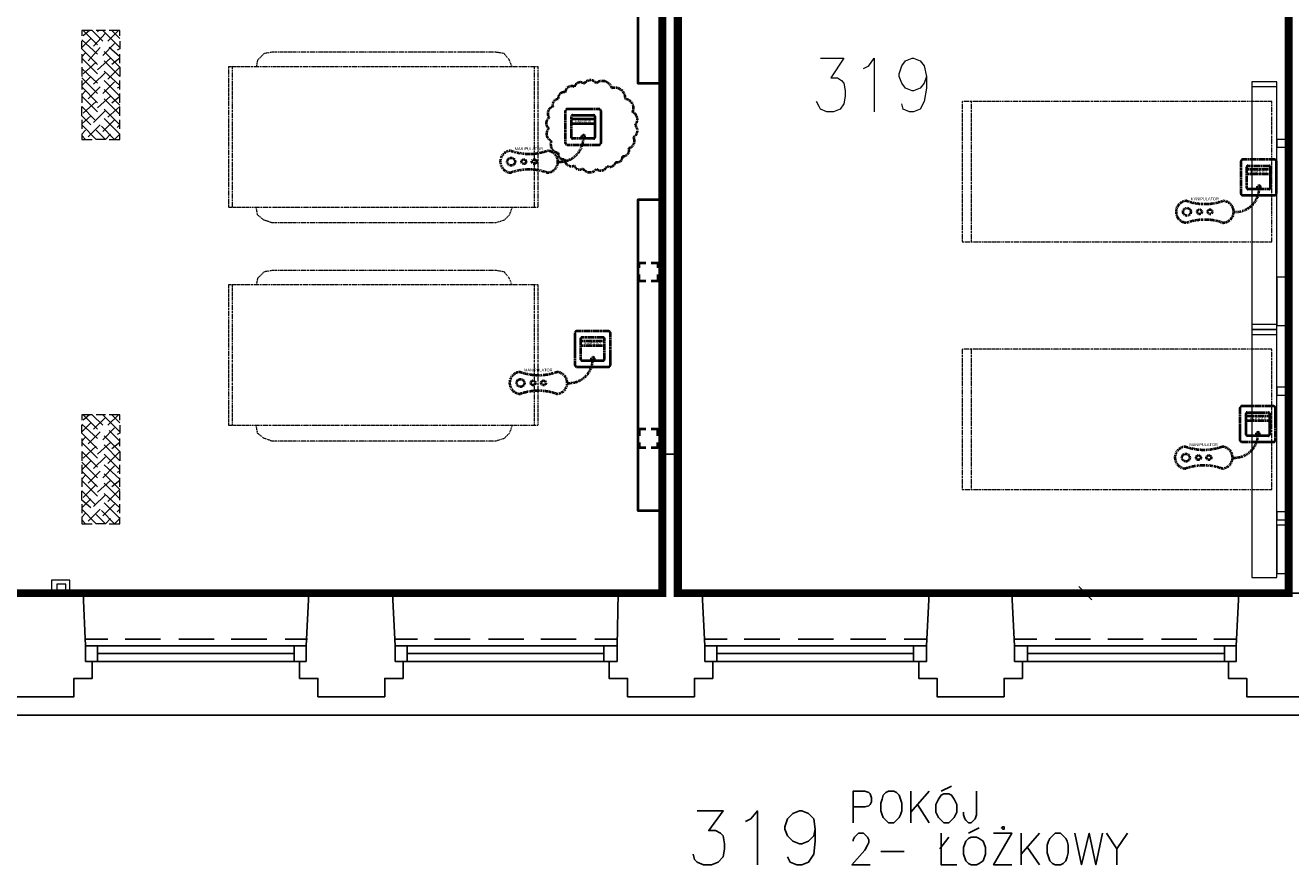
# Model space of a CAD drawing. Header units: millimetres. Extents: x 1 to 17496, y 1 to 30809.
# Tile 231 of 256: x 10531 to 11344, y 27892 to 28431. Entities that reach past the tile are written whole.
import ezdxf
from ezdxf.enums import TextEntityAlignment as Align

# ---------------------------------------------------------------- set-up
doc = ezdxf.new("R2010")
doc.units = ezdxf.units.MM
doc.linetypes.add('BORDER', pattern=[1.75, 0.5, -0.25, 0.5, -0.25, 0, -0.25])
doc.linetypes.add('CENTER', pattern=[2, 1.25, -0.25, 0.25, -0.25])
for name, color, linetype, lineweight in [('0_Przyz_FAP3010', 1, 'CENTER', 40), ('0_Przyz_Manipulator', 1, 'BORDER', 40), ('0_Przyz_nowe', 211, 'BORDER', 40), ('0_Przyz_Sala chorych', 5, 'BORDER', 40), ('0_Przyz_łóżko', 150, 'BORDER', 40)]:
    doc.layers.add(name, color=color, linetype=linetype, lineweight=lineweight)
for name, color, linetype in [('2DE_TXTMARK', 41, 'Continuous'), ('2DE_TXTNUM', 11, 'Continuous'), ('Opisy', 255, 'Continuous'), ('PDF _Geometria', 7, 'Continuous')]:
    doc.layers.add(name, color=color, linetype=linetype)
doc.styles.add('CP_ATTR', font='ARIAL.TTF')
doc.styles.add('CP_ELATT', font='ARIAL.TTF')

# ---------------------------------------------------------------- blocks, each defined once
blk = doc.blocks.new('2de_abb_sig_045_1psoxj')
blk.add_lwpolyline([(0, 20), (0, 0, 0.414214), (1.5, -1.5), (21.5, -1.5, 0.414214), (23, 0), (23, 20, 0.414214), (21.5, 21.5), (1.5, 21.5, 0.414214)], format="xyb", close=True)
at = {"flags": 128}
for points in [[(4, 3.1), (4, 16.9)], [(4.6, 17.5), (18.4, 17.5)], [(19, 16.9), (19, 3.1)], [(18.4, 2.5), (4.6, 2.5)]]:
    blk.add_lwpolyline(points, dxfattribs=at)
for centre, start, end in [((4.6, 16.9), 90, 180), ((18.4, 16.9), 0, 90), ((4.6, 3.1), 180, 270), ((18.4, 3.1), 270, 0)]:
    blk.add_arc(centre, 0.6, start, end)
at = {"linetype": 'Continuous', "style": 'CP_ATTR', "flags": 9}
for tag in ['NAME', 'ARTICLE', 'MARK2', 'OTHER1', 'PRODUCT-TYPE', 'ORDER-NO', 'PRODUCER', 'VOLTAGE', 'CURRENT', 'POWER', 'CHARACTER', 'IP', 'OTHER', 'LINK', 'WEIGHT', 'NUMBER', 'GROUP', 'FUNCTION', 'EL-STATUS']:
    blk.add_attdef(tag, text='', height=0.00005, dxfattribs=at).set_placement((0, 0), align=Align.MIDDLE_LEFT)
at = {"layer": '2DE_TXTMARK', "linetype": 'ByBlock', "style": 'CP_ATTR', "width": 0.8, "flags": 8}
blk.add_attdef('MARK1', text='', height=1.8, dxfattribs=at).set_placement((11.5, 27), align=Align.CENTER)
at = {"layer": '2DE_TXTNUM', "style": 'CP_ELATT', "width": 0.8}
blk.add_attdef('TAG', text='', height=2.5, dxfattribs=at).set_placement((11.5, 23), align=Align.CENTER)
blk = doc.blocks.new('2de_abb_sig_012_53oms7o')
at = {"layer": '0_Przyz_FAP3010', "color": 1}
for p, q in [((15, 5), (0, 5)), ((15, 2), (0, 2)), ((6.68, -7.5), (6.68, -5.79)), ((8.63, -7.5), (8.63, -5.79))]:
    blk.add_line(p, q, dxfattribs=at)
at = {"layer": '0_Przyz_FAP3010', "color": 1, "flags": 128}
for points in [[(0, -6.9), (0, 6.9)], [(0.6, 7.5), (14.4, 7.5)], [(15, 6.9), (15, -6.9)], [(14.4, -7.5), (0.6, -7.5)]]:
    blk.add_lwpolyline(points, dxfattribs=at)
at = {"layer": '0_Przyz_FAP3010', "color": 1}
for centre, radius, start, end in [((0.6, 6.9), 0.6, 90, 180), ((14.4, 6.9), 0.6, 0, 90), ((0.6, -6.9), 0.6, 180, 270), ((7.65, -6.54), 1.23, 37.66917, 142.33083), ((14.4, -6.9), 0.6, 270, 0)]:
    blk.add_arc(centre, radius, start, end, dxfattribs=at)
at = {"layer": '0_Przyz_FAP3010', "color": 1, "style": 'CP_ELATT', "width": 0.8}
blk.add_attdef('TAG', text='', height=2.5, dxfattribs=at).set_placement((7.5, 9), align=Align.CENTER)
at = {"layer": '0_Przyz_FAP3010', "color": 1, "linetype": 'ByBlock', "style": 'CP_ATTR', "width": 0.8, "flags": 8}
blk.add_attdef('MARK1', text='', height=1.8, dxfattribs=at).set_placement((7.5, 3.5), align=Align.MIDDLE_CENTER)
at = {"layer": '0_Przyz_FAP3010', "color": 1, "linetype": 'Continuous', "style": 'CP_ATTR', "flags": 9}
for tag in ['NAME', 'ARTICLE', 'MARK2', 'OTHER1', 'PRODUCT-TYPE', 'ORDER-NO', 'PRODUCER', 'VOLTAGE', 'CURRENT', 'POWER', 'CHARACTER', 'IP', 'OTHER', 'LINK', 'WEIGHT', 'NUMBER', 'GROUP', 'FUNCTION', 'EL-STATUS']:
    blk.add_attdef(tag, text='', height=0.00005, dxfattribs=at).set_placement((0, -6.9), align=Align.MIDDLE_LEFT)
blk = doc.blocks.new('2de_abb_sig_n52_f0txfx9')
for centre, radius in [((-46.34, -15.39), 2.5), ((-38.25, -15.39), 1.5), ((-31.53, -15.39), 1.5)]:
    blk.add_circle(centre, radius)
for centre, radius, start, end in [((-15.05, -0.39), 15.06, 265.11181, 1.48602), ((-46.34, -15.39), 7, 90, 270), ((-34.83, 24.3), 34.66, 250.62217, 289.37783), ((-23.33, -15.39), 7, 270, 90), ((-34.83, -55.09), 34.66, 70.62217, 109.37783)]:
    blk.add_arc(centre, radius, start, end)
at = {"linetype": 'Continuous', "style": 'CP_ATTR', "flags": 9}
for tag in ['ARTICLE', 'NAME', 'EL-STATUS', 'FUNCTION', 'GROUP', 'NUMBER', 'WEIGHT', 'LINK', 'OTHER', 'IP', 'CHARACTER', 'POWER', 'CURRENT', 'VOLTAGE', 'PRODUCER', 'ORDER-NO', 'PRODUCT-TYPE', 'OTHER1', 'MARK2']:
    blk.add_attdef(tag, text='', height=0.00005, dxfattribs=at).set_placement((-46.34, -22.39), align=Align.MIDDLE_LEFT)
at = {"layer": '2DE_TXTMARK', "linetype": 'ByBlock', "style": 'CP_ATTR', "width": 0.8, "flags": 8}
blk.add_attdef('MARK1', text='', height=1.8, dxfattribs=at).set_placement((-34.94, -7.09), align=Align.MIDDLE_CENTER)
at = {"layer": '2DE_TXTNUM', "style": 'CP_ELATT', "width": 0.8}
blk.add_attdef('TAG', text='', height=2.5, dxfattribs=at).set_placement((-34.94, -4.09), align=Align.CENTER)

msp = doc.modelspace()

# ---------------------------------------------------------------- linework, layer by layer
at = {"layer": '0_Przyz_nowe', "color": 5}
msp.add_lwpolyline([(10907.89, 28390.28, -0.5206), (10916.53, 28383.17, -0.5206), (10916.53, 28383.17, -0.5206), (10921.24, 28374.82, -0.5206), (10921.24, 28374.82, -0.5206), (10922.77, 28366.48, -0.5206), (10922.77, 28366.48, -0.5206), (10921.75, 28358.71, -0.5206), (10921.75, 28358.71, -0.5206), (10918.85, 28351.82, -0.5206), (10918.85, 28351.82, -0.5206), (10914.78, 28346.45, -0.5206), (10914.78, 28346.45, -0.5206), (10910.29, 28342.75, -0.5206), (10910.29, 28342.75, -0.5206), (10904.84, 28340.21, -0.5206), (10904.84, 28340.21, -0.5206), (10898.02, 28338.32, -0.5206), (10898.02, 28338.32, -0.5206), (10889.24, 28338.61, -0.5206), (10889.24, 28338.61, -0.5206), (10883.73, 28340.5, -0.5206), (10883.73, 28340.5, -0.5206), (10877.34, 28344.56, -0.5206), (10877.34, 28344.56, -0.5206), (10873.37, 28348.75, -0.5206), (10873.37, 28348.75, -0.5206), (10869.07, 28356.2, -0.5206), (10869.07, 28356.2, -0.5206), (10867.33, 28364.47, -0.5206), (10867.33, 28364.47, -0.5206), (10867.62, 28371.22, -0.5206), (10867.62, 28371.22, -0.5206), (10869.94, 28378.4, -0.5206), (10869.94, 28378.4, -0.5206), (10873.42, 28383.12, -0.5206), (10873.42, 28383.12, -0.5206), (10877.85, 28387.54, -0.5206), (10877.85, 28387.54, -0.5206), (10883.8, 28391.17, -0.5206), (10883.8, 28391.17, -0.5206), (10890.18, 28393.13, -0.5206), (10890.18, 28393.13, -0.5206), (10897.8, 28393.49, -0.5206), (10897.8, 28393.49, -0.5206)], format="xyb", close=True, dxfattribs=at)
at = {"layer": '0_Przyz_Sala chorych', "ltscale": 500, "const_width": 5}
for points in [[(9752.32, 28735.17), (9920.57, 28735.17), (9920.57, 28735.17), (10128.26, 28735.16), (10940.24, 28735.17), (10940.24, 28065.88), (9752.3, 28065.88)], [(10949.99, 28551.43), (11118.24, 28551.43), (11118.24, 28516.71), (11325.93, 28516.71), (11342.37, 28516.73), (11342.37, 28065.88), (10949.97, 28065.88)]]:
    msp.add_lwpolyline(points, close=True, dxfattribs=at)
at = {"layer": '0_Przyz_łóżko', "lineweight": 18}
for points in [[(10843.79, 28404), (10842.11, 28408.21), (10838.74, 28412.42), (10833.68, 28413.26), (10689.66, 28413.26), (10684.61, 28412.42), (10680.4, 28408.21), (10679.56, 28404)], [(10664.4, 28313.88), (10664.4, 28404)], [(10858.11, 28313.88), (10858.11, 28404)], [(11138.57, 28381.74), (11138.57, 28291.62)], [(10843.79, 28313.88), (10842.11, 28308.83), (10838.74, 28305.46), (10833.68, 28303.77), (10689.66, 28303.77), (10684.61, 28305.46), (10680.4, 28308.83), (10679.56, 28313.88)], [(10843.79, 28263.83), (10842.11, 28268.04), (10838.74, 28272.25), (10833.68, 28273.1), (10689.66, 28273.1), (10684.61, 28272.25), (10680.4, 28268.04), (10679.56, 28263.83)], [(10664.4, 28173.71), (10664.4, 28263.83)], [(10858.11, 28173.71), (10858.11, 28263.83)], [(11138.57, 28222.56), (11138.57, 28132.44)], [(10843.79, 28173.71), (10842.11, 28168.66), (10838.74, 28165.29), (10833.68, 28163.61), (10689.66, 28163.61), (10684.61, 28165.29), (10680.4, 28168.66), (10679.56, 28173.71)]]:
    msp.add_lwpolyline(points, dxfattribs=at)
for points in [[(10860.64, 28313.88), (10860.64, 28404), (10661.87, 28404), (10661.87, 28313.88)], [(11331.44, 28291.62), (11331.44, 28381.74), (11132.67, 28381.74), (11132.67, 28291.62)], [(10860.64, 28173.71), (10860.64, 28263.83), (10661.87, 28263.83), (10661.87, 28173.71)], [(11331.44, 28132.44), (11331.44, 28222.56), (11132.67, 28222.56), (11132.67, 28132.44)]]:
    msp.add_lwpolyline(points, close=True, dxfattribs=at)
at = {"layer": 'Opisy', "color": 7, "lineweight": 25}
for points in [[(11062.77, 27918.52), (11062.77, 27938.73), (11070.35, 27938.73), (11072.88, 27937.89), (11073.72, 27937.05), (11074.56, 27934.52), (11074.56, 27931.99), (11073.72, 27930.31), (11072.88, 27929.47), (11070.35, 27928.63), (11062.77, 27928.63)], [(11099.83, 27938.73), (11099.83, 27918.52)], [(11111.62, 27938.73), (11099.83, 27925.26)], [(11119.2, 27938.73), (11125.94, 27942.1)], [(11141.94, 27938.73), (11141.94, 27923.57), (11141.1, 27921.05), (11140.25, 27920.2), (11138.57, 27918.52), (11136.88, 27918.52), (11135.2, 27920.2), (11134.36, 27921.05), (11133.52, 27923.57), (11133.52, 27925.26)], [(11104.04, 27930.31), (11111.62, 27918.52)], [(10962.54, 27926.1), (10979.39, 27926.1), (10970.12, 27913.47), (10974.34, 27913.47), (10977.7, 27911.78), (10979.39, 27910.1), (10980.23, 27905.04), (10980.23, 27901.67), (10979.39, 27896.62), (10976.02, 27893.25), (10971.81, 27891.57), (10966.76, 27891.57), (10962.54, 27893.25), (10960.86, 27894.94), (10960.02, 27898.31)], [(10993.71, 27919.36), (10997.08, 27921.05), (11001.29, 27926.1), (11001.29, 27891.57)], [(11038.34, 27914.31), (11037.5, 27910.1), (11034.13, 27906.73), (11029.92, 27905.04), (11028.24, 27905.04), (11024.03, 27906.73), (11020.66, 27910.1), (11018.97, 27914.31), (11018.97, 27915.99), (11020.66, 27921.05), (11024.03, 27924.41), (11028.24, 27926.1), (11029.92, 27926.1), (11034.13, 27924.41), (11037.5, 27921.05), (11038.34, 27914.31), (11038.34, 27906.73), (11037.5, 27898.31), (11034.13, 27893.25), (11029.92, 27891.57), (11026.55, 27891.57), (11022.34, 27893.25), (11020.66, 27896.62)], [(11062.77, 27906.73), (11062.77, 27907.57), (11063.61, 27909.25), (11064.45, 27910.1), (11066.14, 27911.78), (11069.51, 27911.78), (11071.19, 27910.1), (11072.03, 27909.25), (11072.88, 27907.57), (11072.88, 27905.89), (11072.03, 27904.2), (11070.35, 27900.83), (11061.93, 27891.57), (11073.72, 27891.57)], [(11119.2, 27911.78), (11119.2, 27891.57), (11129.3, 27891.57)], [(11136.88, 27911.78), (11143.62, 27915.15)], [(11152.89, 27911.78), (11164.68, 27911.78), (11152.89, 27891.57), (11164.68, 27891.57)], [(11170.57, 27911.78), (11170.57, 27891.57)], [(11182.36, 27911.78), (11170.57, 27898.31)], [(11205.11, 27911.78), (11209.32, 27891.57), (11214.37, 27911.78), (11218.58, 27891.57), (11222.79, 27911.78)], [(11225.32, 27911.78), (11232.06, 27901.67), (11232.06, 27891.57)], [(11238.79, 27911.78), (11232.06, 27901.67)], [(11118.36, 27901.67), (11124.25, 27909.25)], [(11080.46, 27899.99), (11095.62, 27899.99)], [(11174.78, 27902.52), (11182.36, 27891.57)]]:
    msp.add_lwpolyline(points, dxfattribs=at)
for points in [[(11085.51, 27938.73), (11083.82, 27937.89), (11082.14, 27936.21), (11081.3, 27933.68), (11080.46, 27931.15), (11080.46, 27926.1), (11081.3, 27923.57), (11082.14, 27921.89), (11083.82, 27920.2), (11085.51, 27918.52), (11088.88, 27918.52), (11090.56, 27920.2), (11092.25, 27921.89), (11093.09, 27923.57), (11093.93, 27926.1), (11093.93, 27931.15), (11093.09, 27933.68), (11092.25, 27936.21), (11090.56, 27937.89), (11088.88, 27938.73)], [(11120.88, 27937.05), (11119.2, 27936.21), (11117.51, 27933.68), (11115.83, 27930.31), (11115.83, 27925.26), (11117.51, 27921.89), (11119.2, 27920.2), (11120.88, 27918.52), (11124.25, 27918.52), (11125.94, 27920.2), (11127.62, 27921.89), (11129.3, 27925.26), (11129.3, 27930.31), (11127.62, 27933.68), (11125.94, 27936.21), (11124.25, 27937.05)], [(11159.62, 27915.15), (11159.62, 27915.99), (11158.78, 27915.99), (11157.94, 27915.15), (11158.78, 27914.31), (11159.62, 27914.31)], [(11192.47, 27911.78), (11190.79, 27910.1), (11189.1, 27908.41), (11188.26, 27906.73), (11187.42, 27904.2), (11187.42, 27899.15), (11188.26, 27896.62), (11189.1, 27894.09), (11190.79, 27892.41), (11192.47, 27891.57), (11195.84, 27891.57), (11197.53, 27892.41), (11199.21, 27894.09), (11200.05, 27896.62), (11200.89, 27899.15), (11200.89, 27904.2), (11200.05, 27906.73), (11199.21, 27908.41), (11197.53, 27910.1), (11195.84, 27911.78)], [(11138.57, 27909.25), (11136.88, 27908.41), (11135.2, 27906.73), (11133.52, 27902.52), (11133.52, 27898.31), (11135.2, 27894.09), (11136.88, 27892.41), (11138.57, 27891.57), (11141.94, 27891.57), (11143.62, 27892.41), (11146.15, 27894.09), (11147.83, 27898.31), (11147.83, 27902.52), (11146.15, 27906.73), (11143.62, 27908.41), (11141.94, 27909.25)]]:
    msp.add_lwpolyline(points, close=True, dxfattribs=at)
at = {"layer": 'PDF _Geometria', "lineweight": 25}
for points in [[(10805.05, 28780.11), (10960.86, 28780.96), (10960.86, 28736.32), (10952.44, 28735.48), (10952.44, 28065.91), (10965.91, 28065.91)], [(10940.65, 28735.48), (10940.65, 28065.91), (10912.01, 28065.91), (10911.17, 28032.22), (10911.17, 28022.11), (10906.12, 28022.11), (10906.12, 28011.16), (10917.91, 28011.16), (10917.91, 27999.37), (10938.96, 27999.37), (10960.86, 27999.37), (10960.86, 28011.16), (10972.65, 28011.16), (10972.65, 28022.11), (10967.6, 28022.11), (10967.6, 28032.22), (10965.91, 28065.91), (11111.62, 28065.91), (11109.93, 28032.22), (11109.93, 28022.11), (11104.88, 28022.11), (11104.88, 28011.16), (11116.67, 28011.16), (11116.67, 27999.37), (11138.57, 27999.37), (11159.62, 27999.37), (11159.62, 28011.16), (11171.42, 28011.16), (11171.42, 28022.11), (11166.36, 28022.11), (11166.36, 28032.22), (11164.68, 28065.91), (11310.38, 28065.91)], [(10568.38, 28065.91), (10514.48, 28065.91)], [(10520.38, 27999.37), (10541.43, 27999.37), (10562.49, 27999.37), (10562.49, 28011.16), (10574.28, 28011.16), (10574.28, 28022.11), (10570.07, 28022.11), (10570.07, 28032.22), (10568.38, 28065.91), (10713.25, 28065.91), (10711.56, 28032.22), (10711.56, 28022.11), (10707.35, 28022.11), (10707.35, 28011.16), (10719.14, 28011.16), (10719.14, 27999.37), (10740.2, 27999.37), (10762.1, 27999.37), (10762.1, 28011.16), (10773.89, 28011.16), (10773.89, 28022.11), (10768.83, 28022.11), (10768.83, 28032.22), (10767.15, 28065.91), (10912.01, 28065.91)], [(10767.15, 28065.91), (10713.25, 28065.91)], [(11164.68, 28065.91), (11111.62, 28065.91)], [(11364.29, 28065.91), (11310.38, 28065.91), (11308.7, 28032.22), (11308.7, 28022.11), (11303.65, 28022.11), (11303.65, 28011.16), (11315.44, 28011.16), (11315.44, 27999.37), (11337.33, 27999.37), (11358.39, 27999.37)], [(10569.23, 28036.43), (10584.39, 28036.43)], [(10595.33, 28036.43), (10618.07, 28036.43)], [(10629.87, 28036.43), (10652.61, 28036.43)], [(10663.55, 28036.43), (10686.3, 28036.43)], [(10698.09, 28036.43), (10712.4, 28036.43)], [(10768.83, 28036.43), (10783.15, 28036.43)], [(10794.1, 28036.43), (10816.84, 28036.43)], [(10828.63, 28036.43), (10851.37, 28036.43)], [(10862.32, 28036.43), (10885.06, 28036.43)], [(10896.85, 28036.43), (10911.17, 28036.43)], [(10967.6, 28036.43), (10981.92, 28036.43)], [(10992.86, 28036.43), (11015.6, 28036.43)], [(11027.4, 28036.43), (11050.14, 28036.43)], [(11061.08, 28036.43), (11083.82, 28036.43)], [(11095.62, 28036.43), (11109.93, 28036.43)], [(11166.36, 28036.43), (11180.68, 28036.43)], [(11192.47, 28036.43), (11215.21, 28036.43)], [(11226.16, 28036.43), (11248.9, 28036.43)], [(11260.69, 28036.43), (11283.43, 28036.43)], [(11294.38, 28036.43), (11308.7, 28036.43)], [(10570.07, 28032.22), (10711.56, 28032.22)], [(10577.65, 28022.11), (10577.65, 28032.22)], [(10577.65, 28027.17), (10703.98, 28027.17)], [(10703.98, 28022.11), (10703.98, 28032.22)], [(10768.83, 28032.22), (10911.17, 28032.22)], [(10776.41, 28022.11), (10776.41, 28032.22)], [(10776.41, 28027.17), (10902.75, 28027.17)], [(10902.75, 28022.11), (10902.75, 28032.22)], [(10967.6, 28032.22), (11109.93, 28032.22)], [(10975.18, 28022.11), (10975.18, 28032.22)], [(10975.18, 28027.17), (11101.51, 28027.17)], [(11101.51, 28022.11), (11101.51, 28032.22)], [(11166.36, 28032.22), (11308.7, 28032.22)], [(11174.78, 28022.11), (11174.78, 28032.22)], [(11174.78, 28027.17), (11301.12, 28027.17)], [(11301.12, 28022.11), (11301.12, 28032.22)], [(10570.07, 28022.11), (10711.56, 28022.11)], [(10768.83, 28022.11), (10911.17, 28022.11)], [(10967.6, 28022.11), (11109.93, 28022.11)], [(11166.36, 28022.11), (11308.7, 28022.11)], [(9745.53, 27987.58), (9944.3, 27987.58), (10143.06, 27987.58), (10342.67, 27987.58), (10541.43, 27987.58), (10740.2, 27987.58), (10938.96, 27987.58), (11138.57, 27987.58), (11337.33, 27987.58), (11536.1, 27987.58), (11734.86, 27987.58), (11933.63, 27987.58), (12133.24, 27987.58), (12332, 27987.58), (12530.77, 27987.58), (12729.53, 27987.58), (12929.14, 27987.58), (13127.9, 27987.58), (13326.67, 27987.58)]]:
    msp.add_lwpolyline(points, dxfattribs=at)
at = {"layer": 'PDF _Geometria', "lineweight": 40}
for points in [[(11342.39, 28735.48), (11342.39, 28065.91)], [(10925.49, 28274.78), (10925.49, 28278.15), (10929.7, 28278.15)], [(10933.07, 28278.15), (10937.28, 28278.15), (10937.28, 28274.78)], [(10929.7, 28266.36), (10925.49, 28266.36), (10925.49, 28270.57)], [(10937.28, 28270.57), (10937.28, 28266.36), (10933.07, 28266.36)], [(10929.7, 28171.19), (10925.49, 28171.19), (10925.49, 28166.97)], [(10937.28, 28166.97), (10937.28, 28171.19), (10933.07, 28171.19)], [(10925.49, 28162.76), (10925.49, 28159.39), (10929.7, 28159.39)], [(10933.07, 28159.39), (10937.28, 28159.39), (10937.28, 28162.76)]]:
    msp.add_lwpolyline(points, dxfattribs=at)
for points in [[(10940.65, 28393.53), (10940.65, 28592.3), (10924.64, 28592.3), (10924.64, 28393.53)], [(10940.65, 28118.97), (10940.65, 28318.58), (10924.64, 28318.58), (10924.64, 28118.97)]]:
    msp.add_lwpolyline(points, close=True, dxfattribs=at)
at = {"layer": 'PDF _Geometria', "lineweight": 18}
for points in [[(10581.02, 28420.48), (10574.28, 28427.22), (10567.54, 28427.22), (10567.54, 28423.85)], [(10577.65, 28417.96), (10568.38, 28427.22)], [(10572.59, 28427.22), (10568.38, 28423.85)], [(10582.7, 28425.54), (10575.12, 28417.12)], [(10582.7, 28427.22), (10576.81, 28427.22)], [(10578.49, 28427.22), (10577.65, 28426.38)], [(10591.97, 28416.27), (10581.02, 28427.22)], [(10591.12, 28427.22), (10584.39, 28420.48)], [(10591.97, 28423.85), (10591.97, 28427.22), (10585.23, 28427.22)], [(10591.97, 28422.17), (10586.91, 28427.22)], [(10952.44, 28427.22), (10952.44, 28409.54)], [(11342.39, 28409.54), (11342.39, 28427.22)], [(10573.44, 28422.17), (10567.54, 28416.27)], [(10577.65, 28412.06), (10567.54, 28421.33)], [(10577.65, 28405.32), (10567.54, 28415.43), (10567.54, 28420.48)], [(10579.33, 28416.27), (10571.75, 28407.85)], [(10588.6, 28418.8), (10581.02, 28411.22)], [(10591.97, 28410.38), (10585.23, 28416.27)], [(10591.97, 28420.48), (10591.97, 28415.43), (10590.28, 28414.59)], [(10570.07, 28412.9), (10567.54, 28410.38)], [(10567.54, 28412.06), (10567.54, 28406.17)], [(10577.65, 28399.43), (10567.54, 28409.54)], [(10576.81, 28407.01), (10568.38, 28399.43)], [(10586.07, 28409.54), (10577.65, 28401.96)], [(10581.86, 28413.75), (10591.97, 28403.64), (10591.97, 28397.74), (10581.86, 28407.85)], [(10591.97, 28409.54), (10586.91, 28405.32)], [(10591.97, 28406.17), (10591.97, 28412.06)], [(11041.71, 28409.54), (11056.87, 28409.54), (11048.45, 28396.9), (11052.66, 28396.9), (11055.19, 28395.22), (11056.87, 28393.53), (11057.72, 28388.48), (11057.72, 28385.11), (11056.87, 28380.06), (11054.35, 28376.69), (11050.14, 28375), (11045.92, 28375), (11041.71, 28376.69), (11040.87, 28378.37), (11039.19, 28381.74)], [(11069.51, 28402.8), (11072.88, 28404.48), (11076.24, 28409.54), (11076.24, 28375)], [(11109.93, 28397.74), (11108.25, 28393.53), (11105.72, 28390.16), (11101.51, 28388.48), (11100.67, 28388.48), (11096.46, 28390.16), (11093.93, 28393.53), (11092.25, 28397.74), (11092.25, 28399.43), (11093.93, 28404.48), (11096.46, 28407.85), (11100.67, 28409.54), (11101.51, 28409.54), (11105.72, 28407.85), (11108.25, 28404.48), (11109.93, 28397.74), (11109.93, 28390.16), (11108.25, 28381.74), (11105.72, 28376.69), (11101.51, 28375), (11098.98, 28375), (11094.77, 28376.69), (11093.93, 28380.06)], [(10567.54, 28403.64), (10567.54, 28397.74)], [(10577.65, 28393.53), (10567.54, 28402.8)], [(10582.7, 28400.27), (10575.12, 28392.69)], [(10591.97, 28391.85), (10581.86, 28401.11)], [(10591.97, 28403.64), (10584.39, 28396.06)], [(10573.44, 28397.74), (10567.54, 28391.85)], [(10577.65, 28386.8), (10567.54, 28396.9)], [(10567.54, 28395.22), (10567.54, 28389.32)], [(10577.65, 28380.9), (10567.54, 28391.01)], [(10579.33, 28391.01), (10571.75, 28383.43)], [(10588.6, 28394.38), (10581.02, 28386.8)], [(10586.91, 28380.9), (10591.97, 28385.11), (10581.86, 28395.22)], [(10591.97, 28391.01), (10590.28, 28390.16)], [(10591.97, 28389.32), (10591.97, 28395.22)], [(11334.81, 28391.01), (11318.81, 28391.01)], [(10570.07, 28388.48), (10567.54, 28385.95)], [(10567.54, 28386.8), (10567.54, 28380.9)], [(10577.65, 28375), (10567.54, 28385.11)], [(10586.07, 28385.11), (10577.65, 28377.53)], [(10591.97, 28379.22), (10581.86, 28389.32)], [(10591.97, 28373.32), (10581.86, 28383.43)], [(10591.97, 28380.9), (10591.97, 28386.8)], [(10573.44, 28366.58), (10567.54, 28372.48), (10567.54, 28378.37), (10575.96, 28369.95)], [(10576.81, 28381.74), (10568.38, 28374.16)], [(10582.7, 28375.85), (10575.12, 28368.27)], [(10590.28, 28364.9), (10591.97, 28366.58), (10581.86, 28376.69)], [(10591.97, 28372.48), (10591.97, 28378.37), (10584.39, 28371.64)], [(10573.44, 28372.48), (10567.54, 28367.42)], [(10567.54, 28369.95), (10567.54, 28364.06)], [(10576.81, 28363.21), (10582.7, 28357.32), (10576.81, 28357.32), (10567.54, 28366.58)], [(10579.33, 28366.58), (10571.75, 28359)], [(10581.86, 28370.79), (10591.97, 28360.69), (10588.6, 28357.32), (10580.17, 28365.74)], [(10588.6, 28369.95), (10581.02, 28362.37)], [(10591.97, 28364.06), (10591.97, 28369.95)], [(10570.07, 28363.21), (10567.54, 28360.69), (10567.54, 28357.32), (10574.28, 28357.32)], [(10570.07, 28357.32), (10567.54, 28359.84)], [(10586.07, 28360.69), (10582.7, 28357.32)], [(10585.23, 28357.32), (10591.97, 28357.32), (10591.97, 28360.69)], [(11334.81, 28238.56), (11318.81, 28238.56)], [(11334.81, 28231.83), (11318.81, 28231.83)], [(10581.02, 28173.71), (10574.28, 28180.45), (10567.54, 28180.45), (10567.54, 28177.08)], [(10577.65, 28171.19), (10568.38, 28180.45)], [(10572.59, 28180.45), (10568.38, 28177.08)], [(10582.7, 28180.45), (10576.81, 28180.45)], [(10578.49, 28180.45), (10577.65, 28180.45)], [(10591.97, 28169.5), (10581.02, 28180.45)], [(10591.12, 28180.45), (10584.39, 28173.71)], [(10591.97, 28177.08), (10591.97, 28180.45), (10585.23, 28180.45)], [(10591.97, 28175.4), (10586.91, 28180.45)], [(10573.44, 28175.4), (10567.54, 28169.5)], [(10577.65, 28165.29), (10567.54, 28174.55)], [(10577.65, 28158.55), (10567.54, 28168.66), (10567.54, 28173.71)], [(10582.7, 28178.77), (10575.12, 28171.19)], [(10588.6, 28172.03), (10581.02, 28164.45)], [(10591.97, 28173.71), (10591.97, 28168.66), (10590.28, 28167.82)], [(10570.07, 28166.13), (10567.54, 28163.61)], [(10567.54, 28165.29), (10567.54, 28160.24)], [(10579.33, 28169.5), (10571.75, 28161.92)], [(10581.86, 28166.97), (10591.97, 28156.87), (10591.97, 28150.97), (10581.86, 28161.08)], [(10591.97, 28163.61), (10585.23, 28170.34)], [(10591.97, 28160.24), (10591.97, 28165.29)], [(10577.65, 28152.66), (10567.54, 28162.76)], [(10577.65, 28146.76), (10567.54, 28156.87), (10567.54, 28150.97)], [(10576.81, 28160.24), (10568.38, 28152.66)], [(10586.07, 28162.76), (10577.65, 28155.18)], [(10591.97, 28156.87), (10584.39, 28149.29)], [(10591.97, 28162.76), (10586.91, 28158.55)], [(10573.44, 28150.97), (10567.54, 28145.08)], [(10577.65, 28140.02), (10567.54, 28150.13)], [(10567.54, 28148.45), (10567.54, 28142.55)], [(10582.7, 28153.5), (10575.12, 28145.92)], [(10588.6, 28147.6), (10581.02, 28140.02)], [(10591.97, 28145.08), (10581.86, 28155.18)], [(10591.97, 28139.18), (10581.86, 28148.45)], [(10591.97, 28142.55), (10591.97, 28148.45)], [(10940.65, 28155.18), (10952.44, 28155.18), (10940.65, 28155.18)], [(10577.65, 28134.13), (10567.54, 28144.23)], [(10570.07, 28141.71), (10567.54, 28139.18)], [(10567.54, 28140.02), (10567.54, 28134.13)], [(10579.33, 28144.23), (10571.75, 28136.65)], [(10584.39, 28124.86), (10591.97, 28132.44), (10581.86, 28142.55)], [(10591.97, 28144.23), (10590.28, 28143.39)], [(10591.97, 28134.13), (10591.97, 28140.02)], [(10577.65, 28128.23), (10567.54, 28138.34)], [(10573.44, 28120.65), (10567.54, 28125.71), (10567.54, 28131.6), (10575.96, 28123.18)], [(10576.81, 28135.81), (10568.38, 28127.39)], [(10586.07, 28138.34), (10577.65, 28130.76)], [(10591.97, 28126.55), (10581.86, 28136.65)], [(10591.97, 28138.34), (10586.91, 28134.13)], [(10591.97, 28125.71), (10591.97, 28131.6)], [(10573.44, 28126.55), (10567.54, 28120.65)], [(10567.54, 28123.18), (10567.54, 28117.28)], [(10582.7, 28129.07), (10575.12, 28121.49)], [(10581.86, 28124.02), (10591.97, 28113.91), (10588.6, 28110.55), (10580.17, 28118.97)], [(10588.6, 28123.18), (10581.02, 28115.6)], [(10591.97, 28120.65), (10581.86, 28129.92)], [(10591.97, 28117.28), (10591.97, 28123.18)], [(10576.81, 28116.44), (10582.7, 28110.55), (10576.81, 28110.55), (10567.54, 28119.81)], [(10570.07, 28117.28), (10567.54, 28114.76), (10567.54, 28110.55), (10574.28, 28110.55)], [(10579.33, 28119.81), (10571.75, 28112.23)], [(10585.23, 28110.55), (10591.97, 28110.55), (10591.97, 28114.76)], [(10591.97, 28119.81), (10590.28, 28118.13)], [(10570.07, 28110.55), (10567.54, 28113.07)], [(10586.07, 28113.91), (10582.7, 28110.55)], [(10559.96, 28065.91), (10559.96, 28074.33), (10548.17, 28074.33), (10548.17, 28065.91)], [(10557.43, 28065.91), (10557.43, 28071.8), (10551.54, 28071.8), (10551.54, 28065.91)], [(11202.58, 28065.91), (11221.11, 28065.91)], [(11207.63, 28070.12), (11216.05, 28061.7)]]:
    msp.add_lwpolyline(points, dxfattribs=at)
for points in [[(11334.81, 28235.19), (11334.81, 28394.38), (11318.81, 28394.38), (11318.81, 28235.19)], [(11342.39, 28352.26), (11342.39, 28357.32), (11334.81, 28357.32), (11334.81, 28352.26)], [(11341.55, 28237.72), (11341.55, 28268.88), (11334.81, 28268.88), (11334.81, 28237.72)], [(11334.81, 28076.01), (11334.81, 28235.19), (11318.81, 28235.19), (11318.81, 28076.01)], [(11342.39, 28193.08), (11342.39, 28198.14), (11334.81, 28198.14), (11334.81, 28193.08)], [(10940.65, 28164.45), (10940.65, 28146.76)], [(10952.44, 28146.76), (10952.44, 28164.45)], [(11342.39, 28164.45), (11342.39, 28146.76)], [(11342.39, 28113.07), (11342.39, 28118.13), (11334.81, 28118.13), (11334.81, 28113.07)], [(11341.55, 28078.54), (11341.55, 28109.7), (11334.81, 28109.7), (11334.81, 28078.54)]]:
    msp.add_lwpolyline(points, close=True, dxfattribs=at)

# ---------------------------------------------------------------- block references
at = {"layer": '0_Przyz_FAP3010', "lineweight": -3}
for p in [(10877.94, 28355.33), (11311.58, 28322.94), (10884.03, 28212.73), (11310.99, 28164.53)]:
    msp.add_blockref('2de_abb_sig_045_1psoxj', p, dxfattribs=at)
ref = msp.add_blockref('2de_abb_sig_012_53oms7o', (10881.94, 28365.33), dxfattribs=at)
ref.add_attrib('MARK1', 'FAP3010', dxfattribs={"layer": '2DE_TXTMARK', "linetype": 'ByBlock', "height": 1.8, "style": 'CP_ATTR', "width": 0.8, "flags": 8}).set_placement((10889.44, 28368.83), align=Align.MIDDLE_CENTER)
ref = msp.add_blockref('2de_abb_sig_012_53oms7o', (11315.58, 28332.95), dxfattribs=at)
ref.add_attrib('MARK1', 'FAP3010', dxfattribs={"layer": '2DE_TXTMARK', "linetype": 'ByBlock', "height": 1.8, "style": 'CP_ATTR', "width": 0.8, "flags": 8}).set_placement((11323.08, 28336.45), align=Align.MIDDLE_CENTER)
ref = msp.add_blockref('2de_abb_sig_012_53oms7o', (10888.03, 28222.73), dxfattribs=at)
ref.add_attrib('MARK1', 'FAP3010', dxfattribs={"layer": '2DE_TXTMARK', "linetype": 'ByBlock', "height": 1.8, "style": 'CP_ATTR', "width": 0.8, "flags": 8}).set_placement((10895.53, 28226.23), align=Align.MIDDLE_CENTER)
ref = msp.add_blockref('2de_abb_sig_012_53oms7o', (11314.99, 28174.53), dxfattribs=at)
ref.add_attrib('MARK1', 'FAP3010', dxfattribs={"layer": '2DE_TXTMARK', "linetype": 'ByBlock', "height": 1.8, "style": 'CP_ATTR', "width": 0.8, "flags": 8}).set_placement((11322.49, 28178.04), align=Align.MIDDLE_CENTER)
at = {"layer": '0_Przyz_Manipulator', "lineweight": -3}
for p in [(10889.56, 28358.4), (11323.38, 28326.21), (10895.57, 28216.32), (11322.68, 28168.38)]:
    msp.add_blockref('2de_abb_sig_n52_f0txfx9', p, dxfattribs=at).add_auto_attribs({'MARK1': 'MANIPULATOR'})

doc.saveas('drawing.dxf')
